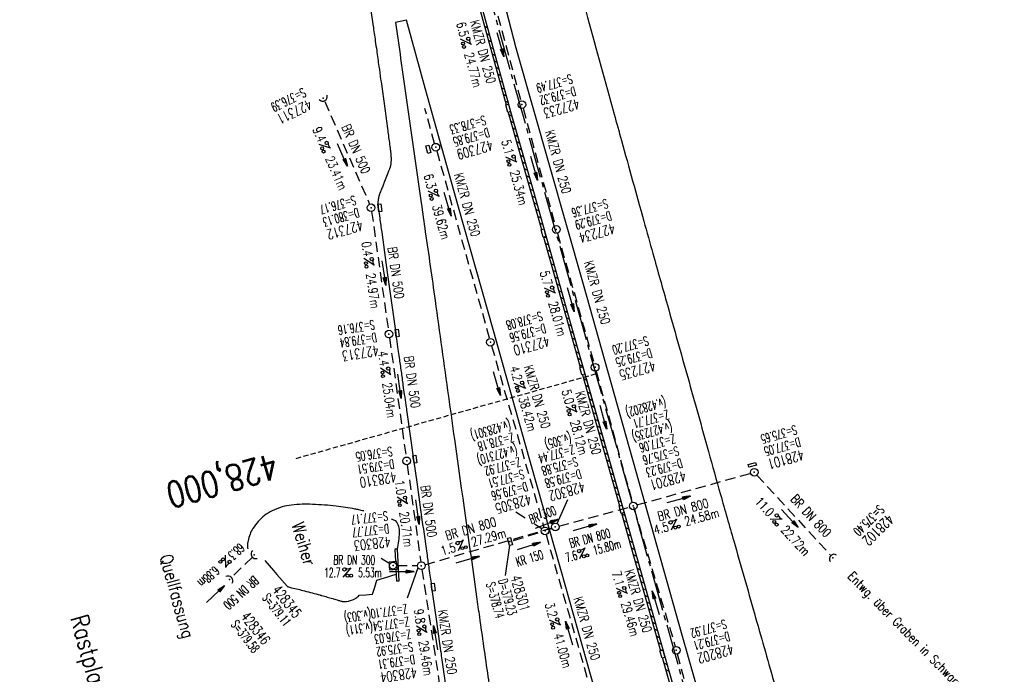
# Model space of a CAD drawing. Extents: x 450316 to 454644, y 428795 to 436505.
# Tile 17 of 256: x 452809 to 453001, y 430116 to 430244. Entities that reach past the tile are written whole.
import ezdxf
from ezdxf.enums import TextEntityAlignment as Align

# ---------------------------------------------------------------- set-up
doc = ezdxf.new("R2010")
doc.units = 0
doc.header["$LTSCALE"] = 2
doc.header["$MEASUREMENT"] = 0
for name, pattern in [('ACHSE', [5.5, 4, -0.5, 0.5, -0.5]), ('AUSGEZOGEN', [0]), ('GESTRICH-X2', [1.5, 1, -0.5]), ('GESTRICHELT', [0.75, 0.5, -0.25])]:
    doc.linetypes.add(name, pattern=pattern)
doc.layers.get('0').update_dxf_attribs({"linetype": 'CONTINUOUS'})
for name, color, linetype in [('ACHSETOP', 1, 'ACHSE'), ('BAUWOTOP', 1, 'AUSGEZOGEN'), ('FBR', 8, 'CONTINUOUS'), ('HEKTOM', 1, 'GESTRICHELT'), ('KANAL', 7, 'GESTRICH-X2'), ('PFEIL', 7, 'CONTINUOUS'), ('RINNE', 8, 'CONTINUOUS'), ('RRB', 4, 'AUSGEZOGEN'), ('SCHACHTNR', 6, 'CONTINUOUS'), ('SCHRIFT', 7, 'AUSGEZOGEN'), ('SCHSYMBOL', 7, 'CONTINUOUS'), ('TEXTO', 4, 'CONTINUOUS'), ('TEXTU', 4, 'CONTINUOUS')]:
    doc.layers.add(name, color=color, linetype=linetype)
doc.styles.add('ROMANS', font='romans.shx', dxfattribs={"width": 0.8})

# ---------------------------------------------------------------- blocks, each defined once
blk = doc.blocks.new('GST')
at = {"color": 0}
blk.add_circle((0, 0), 0.75, dxfattribs=at)
blk.add_point((0, 0), dxfattribs=at)
blk = doc.blocks.new('17')
blk.add_lwpolyline([(-0.76, -1.22), (0.75, -1.22), (0.75, -1.8), (-0.76, -1.8)], close=True)
blk.add_blockref('GST', (0, 0))
blk = doc.blocks.new('PROM')
blk.add_line((1.57, 1.82), (0.02, 0.02))
for centre, radius in [((0.32, 1.51), 0.317), ((0.94, 0.29), 0.283), ((1.64, 0.29), 0.283)]:
    blk.add_circle(centre, radius)
blk.add_arc((0.99, 2.68), 1.03, 239.1414, 303.3549)
blk = doc.blocks.new('PFEIL2')
at = {"color": 0}
for p, q in [((0.88, 0), (-2.4, -0.01)), ((0.88, -0.27), (0.88, 0.28)), ((0.88, 0.28), (2.43, 0.01)), ((0.91, 0.27), (0.88, 0.26)), ((0.97, 0.26), (0.88, 0.25)), ((1.02, 0.25), (0.88, 0.23)), ((1.07, 0.24), (0.88, 0.21)), ((1.13, 0.23), (0.88, 0.19)), ((1.18, 0.22), (0.88, 0.17)), ((1.24, 0.21), (0.88, 0.15)), ((1.29, 0.21), (0.88, 0.14)), ((1.34, 0.2), (0.88, 0.12)), ((1.4, 0.19), (0.88, 0.1)), ((1.45, 0.18), (0.88, 0.08)), ((1.51, 0.17), (0.88, 0.06)), ((1.56, 0.16), (0.88, 0.04)), ((1.61, 0.15), (0.88, 0.02)), ((1.67, 0.14), (0.88, 0.01)), ((1.72, 0.13), (0.88, -0.01)), ((1.78, 0.12), (0.88, -0.03)), ((1.83, 0.11), (0.88, -0.05)), ((1.88, 0.1), (0.88, -0.07)), ((1.94, 0.09), (0.88, -0.09)), ((2.05, 0.08), (0.88, -0.12)), ((1.99, 0.08), (0.88, -0.11)), ((2.1, 0.07), (0.88, -0.14)), ((2.15, 0.06), (0.88, -0.16)), ((2.21, 0.05), (0.88, -0.18)), ((2.26, 0.04), (0.88, -0.2)), ((2.32, 0.03), (0.88, -0.22)), ((2.37, 0.02), (0.88, -0.23)), ((2.42, 0.01), (0.88, -0.25)), ((2.43, 0.01), (0.88, -0.27))]:
    blk.add_line(p, q, dxfattribs=at)
blk = doc.blocks.new('10')
blk.add_blockref('GST', (0, 0))
blk = doc.blocks.new('42')
at = {"color": 0}
blk.add_arc((-0.02, -0.31), 0.91, 12.5363, 167.4637, dxfattribs=at)
blk.add_point((0, 0), dxfattribs=at)
blk = doc.blocks.new('30')
at = {"color": 0}
for p, q in [((-0.75, -0.29), (-0.75, 0.29)), ((-0.75, 0.29), (0.75, 0.29)), ((0.75, 0.29), (0.75, -0.29)), ((0.75, -0.29), (-0.75, -0.29))]:
    blk.add_line(p, q, dxfattribs=at)
blk.add_point((0, 0), dxfattribs=at)
blk = doc.blocks.new('20')
blk.add_lwpolyline([(-0.75, -0.75), (0.75, -0.75), (0.75, 0.75), (-0.75, 0.75)], close=True)
blk.add_circle((0, 0), 0.676)
blk.add_point((0, 0))
blk = doc.blocks.new('40')
at = {"color": 0}
blk.add_arc((0.02, 0.31), 0.91, 192.5363, 347.4637, dxfattribs=at)
blk.add_point((0, 0), dxfattribs=at)
blk = doc.blocks.new('30S')
at = {"color": 0}
for p, q in [((-0.75, -0.58), (-0.75, 0)), ((-0.75, 0), (0.75, 0)), ((0.75, 0), (0.75, -0.58)), ((0.75, -0.58), (-0.75, -0.58))]:
    blk.add_line(p, q, dxfattribs=at)
blk.add_point((0, 0), dxfattribs=at)

msp = doc.modelspace()

# ---------------------------------------------------------------- linework, layer by layer
for points in [[(452904.32, 430227.87), (452904.73, 430226.42), (452904.17, 430226.26), (452903.76, 430227.71)], [(452911.24, 430203.46), (452911.65, 430202.01), (452911.09, 430201.85), (452910.68, 430203.3)], [(452918.83, 430176.5), (452919.24, 430175.05), (452918.68, 430174.89), (452918.27, 430176.34)], [(452926.51, 430149.42), (452926.92, 430147.97), (452926.36, 430147.81), (452925.95, 430149.26)], [(452934.51, 430121.08), (452934.92, 430119.63), (452934.36, 430119.48), (452933.95, 430120.92)]]:
    msp.add_lwpolyline(points, close=True)
at = {"layer": 'ACHSETOP', "flags": 128}
msp.add_lwpolyline([(452882.25, 430569.49), (452879.03, 430544.7), (452876.58, 430519.82), (452874.91, 430494.88), (452874.02, 430469.89), (452873.92, 430444.9), (452874.59, 430419.91), (452876.05, 430394.95), (452878.29, 430370.05), (452881.31, 430345.23), (452885.25, 430320.53), (452889.66, 430295.95), (452894.99, 430271.52), (452901.08, 430247.28), (452903.96, 430236.83), (452907.81, 430223.2), (452914.61, 430199.14), (452921.4, 430175.08), (452928.2, 430151.02), (452934.99, 430126.97), (452941.79, 430102.91), (452948.59, 430078.85), (452955.39, 430054.79), (452962.18, 430030.73), (452968.98, 430006.67), (452975.78, 429982.61), (452981.97, 429960.67), (452982.57, 429958.56), (452989.81, 429934.63), (452997.79, 429910.94), (453006.51, 429887.51), (453015.96, 429864.36), (453026.12, 429841.52), (453036.99, 429819.01), (453048.56, 429796.85), (453060.82, 429775.06), (453073.75, 429753.67), (453087.35, 429732.69), (453101.59, 429712.15), (453116.47, 429692.06), (453131.97, 429672.44), (453148.07, 429653.32), (453164.77, 429634.71), (453182.03, 429616.64), (453199.86, 429599.1), (453218.22, 429582.14), (453237.1, 429565.76), (453256.49, 429549.97), (453276.36, 429534.8), (453296.69, 429520.26), (453317.47, 429506.36), (453338.67, 429493.12), (453360.28, 429480.54), (453382.27, 429468.65), (453404.61, 429457.45), (453427.3, 429446.95), (453450.31, 429437.17), (453455.65, 429435.02), (453473.53, 429427.89), (453496.75, 429418.64), (453519.97, 429409.38), (453543.2, 429400.12), (453566.42, 429390.87), (453589.64, 429381.61), (453612.87, 429372.36), (453636.09, 429363.1), (453659.31, 429353.84), (453682.54, 429344.59), (453705.76, 429335.33), (453728.98, 429326.08), (453752.21, 429316.82), (453775.43, 429307.57), (453798.65, 429298.31), (453821.88, 429289.05), (453845.1, 429279.8), (453868.32, 429270.54), (453891.55, 429261.28), (453896.83, 429259.18), (453961.22, 429233.52, -0.000003), (453966.34, 429231.47, -0.000001), (453992.07, 429221.22, -0.003794), (454011.42, 429213.34, -0.001728), (454053.72, 429195.55, -0.007748), (454090.31, 429179.35, -0.005168), (454144.52, 429153.66, -0.006197), (454189.08, 429131.27, -0.006166), (454233.31, 429107.68, -0.005197), (454276.72, 429083.23, -0.005161), (454319.92, 429057.71, -0.004418), (454344.17, 429042.75, -0.003181), (454377.54, 429021.46, -0.001663), (454389.57, 429013.62)], format="xyb", dxfattribs=at)
at = {"layer": 'BAUWOTOP', "flags": 128}
for points in [[(452882.56, 430140.79), (452882.09, 430140.79)], [(452882.56, 430140.79), (452882.86, 430134.55)], [(452882.86, 430134.55), (452882.39, 430134.53)]]:
    msp.add_lwpolyline(points, dxfattribs=at)
at = {"layer": 'BAUWOTOP'}
for points in [[(452882.09, 430140.77), (452882.2, 430138.45)], [(452882.28, 430136.76), (452882.39, 430134.53)]]:
    msp.add_lwpolyline(points, dxfattribs=at)
at = {"layer": 'FBR', "flags": 128}
for points in [[(453276.71, 431178.63, -0.000118), (453287.06, 431188.26, -0.000276), (453291.49, 431192.36, -0.000001), (453311.41, 431210.82, -0.000243), (453311.47, 431210.88, -0.000468), (453320.71, 431219.4, 0.000406), (453331.34, 431229.21, 0.000197), (453340.22, 431237.43, -0.00015), (453349.11, 431245.64, -0.000461), (453368.01, 431263.09, 0.000541), (453384.11, 431277.95, 0.000242), (453392.43, 431285.66, -0.000279)], [(452916.36, 430257.53, 0.001762), (452919.8, 430244.82, 0.00013), (452924.99, 430225.93, 0.000475), (452926.42, 430220.76, 0.000203), (452930.79, 430204.99, 0.000504), (452932.57, 430198.63, 0.000646), (452935.41, 430188.54, -0.000463), (452939.38, 430174.46, -0.000736), (452943.43, 430159.95, 0.001262), (452945.8, 430151.49, 0.000823), (452948.39, 430142.42, -0.000526), (452952.44, 430128.22, -0.000194), (452956.23, 430114.9, 0.00026), (452959.05, 430104.95, 0.00087)], [(452882.23, 430243.82, 0.00018), (452883.21, 430236.78, 0.00072), (452883.46, 430235.02), (452887.23, 430208.54, 0.000052), (452888.04, 430202.89, 0.000022), (452889.96, 430189.46)], [(452889.96, 430189.46, 0.000107), (452892.57, 430170.65, 0.000244), (452893.73, 430162.35, 0.000002), (452898.06, 430131.52, 0.000014), (452898.62, 430127.55, 0.001417), (452900.29, 430115.9, 0.001593), (452901.84, 430105.54, 0.038092), (452903.71, 430097.48, 0.034236), (452907.05, 430088.91, 0.009485), (452910.09, 430082.78, 0.018282), (452911.84, 430079.68, 0.000154), (452912.3, 430078.94, 0.000018), (452916.33, 430072.4, 0.000427), (452919.56, 430067.17, 0.000285), (452924.41, 430059.35)]]:
    msp.add_lwpolyline(points, format="xyb", dxfattribs=at)
at = {"layer": 'FBR'}
for points in [[(452877.82, 430243.23, -0.000486), (452878.25, 430240.21, -0.000797), (452878.52, 430238.37, -0.000001), (452878.95, 430235.25, -0.00042), (452878.96, 430235.25, -0.000039), (452879.3, 430232.73, -0.000052), (452879.57, 430230.85), (452879.57, 430230.8, -0.000328), (452880.09, 430227.03, -0.000313), (452880.63, 430223.08, -0.000472), (452881, 430220.34, -0.000891), (452881.19, 430218.89, -0.000021), (452881.21, 430218.81, -0.00003), (452881.21, 430218.76, -0.000546), (452881.22, 430218.68, -0.000196), (452881.25, 430218.45, -0.006796), (452881.27, 430218.28, -0.003499), (452881.3, 430217.94, -0.008737), (452881.32, 430217.64, -0.007515), (452881.34, 430217.29, -0.00636), (452881.34, 430217.07, -0.007326), (452881.33, 430216.87, -0.008458), (452881.32, 430216.65, -0.00689), (452881.3, 430216.38, -0.006984), (452881.27, 430216.13, -0.010904), (452881.25, 430215.96, -0.00745), (452881.22, 430215.84, -0.008834), (452881.2, 430215.73, -0.008259), (452881.16, 430215.58, -0.012387), (452881.14, 430215.49, -0.003892), (452881.11, 430215.41, -0.010644), (452881.1, 430215.38, -0.000516), (452881.05, 430215.26, -0.000255), (452880.96, 430215.04, -0.000004), (452880.72, 430214.43, -0.000094), (452880.71, 430214.4), (452880.31, 430213.39), (452879.91, 430212.39, 0.000185), (452879.91, 430212.38, 0.000002), (452879.9, 430212.36, 0.000024), (452879.63, 430211.66, 0.000039), (452879.46, 430211.23), (452879.4, 430211.07, 0.000065), (452879.33, 430210.9, 0.000028), (452879.17, 430210.49, 0.012619), (452879.07, 430210.23, 0.008755), (452878.95, 430209.84, 0.017927), (452878.88, 430209.58, 0.014415), (452878.82, 430209.24, 0.014409), (452878.78, 430208.94, 0.02011), (452878.76, 430208.71, 0.010879), (452878.76, 430208.43, 0.015535), (452878.77, 430208.23, 0.00156), (452878.8, 430207.96, 0.003764), (452878.81, 430207.85, 0.000205), (452878.82, 430207.76, 0.001691), (452878.82, 430207.75, 0.001557), (452878.83, 430207.65, 0.002211), (452878.84, 430207.58, 0.000122), (452878.84, 430207.57, 0.00079), (452878.84, 430207.56, 0.001606), (452878.84, 430207.53, 0.000216), (452878.87, 430207.31, 0.000021), (452879.12, 430205.59, 0.000013), (452879.5, 430202.81), (452880.05, 430198.88), (452880.6, 430194.95), (452881.42, 430189.01), (452882.25, 430183.06, 0.000071), (452882.4, 430181.98, 0.000037), (452882.69, 430179.9, 0.000085), (452882.92, 430178.27, 0.000052), (452883.3, 430175.57, 0.000067), (452883.67, 430172.9, 0.000098), (452883.93, 430171.08, 0.000055), (452884.23, 430168.97, 0.000087), (452884.42, 430167.62), (452885.07, 430162.99), (452885.73, 430158.36), (452886.42, 430153.45), (452887.11, 430148.53, 0.000108), (452887.11, 430148.53, 0.000048), (452887.11, 430148.51, 0.000065), (452887.12, 430148.46, 0.000003), (452887.25, 430147.52, 0.000001), (452888.32, 430140.01, 0.000003), (452888.7, 430137.35, 0.000001), (452889.15, 430134.15, 0.000004), (452889.27, 430133.34), (452890.15, 430127.12), (452891.03, 430120.9, -0.000464), (452891.03, 430120.9, -0.000024), (452891.05, 430120.77, -0.000453), (452891.28, 430119.14, -0.000206), (452891.77, 430115.56, -0.000035), (452892.03, 430113.63, 0.00001), (452892.3, 430111.7, 0.000051)], [(452857.56, 430398.41, 0.004486), (452858.35, 430387.36, 0.004676), (452858.47, 430386.08, 0.000242), (452860.95, 430361.34, 0.006516), (452861.95, 430352.61, 0.003359), (452864.21, 430335.71), (452868.06, 430309.76), (452871.57, 430285.7), (452876.21, 430254.31), (452877.84, 430243.05)], [(452910.47, 430065.76, 0.000006), (452918.35, 430053.02, 0.000004), (452925.05, 430042.19, 0.000659)]]:
    msp.add_lwpolyline(points, format="xyb", dxfattribs=at)
at = {"layer": 'FBR', "flags": 128}
for points in [[(452872.82, 430414.21), (452874.6, 430387.6), (452877.07, 430362.76), (452880.27, 430338.21), (452884.36, 430312.9), (452889.6, 430286.18), (452895.09, 430262.4), (452899.24, 430246.34), (452904.72, 430226.42), (452909.18, 430210.81), (452916.21, 430185.86), (452929.41, 430139.19), (452934.94, 430119.56), (452947.96, 430073.56), (452962.16, 430023.18), (452969.19, 429998.31)], [(452877.48, 430409.34), (452879.29, 430384.23), (452881.72, 430360.59), (452885.04, 430335.89), (452889.06, 430311.62), (452893.68, 430288.2), (452899.13, 430264.37), (452905.77, 430238.87), (452918.91, 430192.65), (452938.24, 430124.04), (452945.31, 430099.11), (452958.85, 430051.24), (452973.17, 430000.39)]]:
    msp.add_lwpolyline(points, dxfattribs=at)
at = {"layer": 'FBR'}
msp.add_lwpolyline([(452945.36, 430023.24), (452946.55, 430023.58), (452935.09, 430064.2), (452927.28, 430092.05), (452925.79, 430097.34), (452922.36, 430109.24), (452920.47, 430115.87), (452914.58, 430136.81), (452907.51, 430161.69), (452901.44, 430183.31), (452894.52, 430207.75), (452888.01, 430231), (452884.34, 430244.31), (452882.23, 430243.82)], dxfattribs=at)
at = {"layer": 'HEKTOM'}
msp.add_line((452921.41, 430175.09), (452862.42, 430158.43), dxfattribs=at)
at = {"layer": 'KANAL'}
for p, q in [((452900.69, 430250.97), (452906.75, 430228.5)), ((452868.38, 430228.37), (452877.13, 430208.31)), ((452889.86, 430220.16), (452887.94, 430227)), ((452907.16, 430227.06), (452913.47, 430204.06)), ((452890.28, 430218.72), (452900.59, 430182.03)), ((452877.53, 430206.88), (452880.81, 430183.62)), ((452913.88, 430202.62), (452921.06, 430177.12)), ((452881.03, 430182.16), (452884.28, 430158.84)), ((452901, 430180.59), (452911.25, 430145.12)), ((452921.47, 430175.66), (452928.53, 430150)), ((452884.5, 430157.34), (452887.16, 430138.31)), ((452929.44, 430149.47), (452951.69, 430155.66)), ((452952.91, 430155.31), (452967.28, 430139.69)), ((452914.19, 430145.34), (452928, 430149.06)), ((452928.94, 430148.56), (452936.94, 430121.75)), ((452887.97, 430137.78), (452912.75, 430144.94)), ((452905.31, 430142.53), (452910.75, 430144.19)), ((452912.16, 430144.66), (452912.78, 430144.91)), ((452911.66, 430143.66), (452922.56, 430105.72)), ((452854.19, 430139.23), (452850.12, 430135.3)), ((452882.47, 430137.59), (452886.5, 430137.59)), ((452887.38, 430136.84), (452891.59, 430109.19)), ((452937.34, 430120.31), (452944.44, 430093.88))]:
    msp.add_line(p, q, dxfattribs=at)
at = {"layer": 'RINNE'}
for p, q in [((452899.6, 430243.15), (452900.21, 430242.83)), ((452900, 430241.69), (452900.61, 430241.37)), ((452900.37, 430240.37), (452900.97, 430240.05)), ((452900.73, 430239.05), (452901.33, 430238.74)), ((452901.09, 430237.73), (452901.7, 430237.42)), ((452901.45, 430236.42), (452902.06, 430236.1)), ((452901.81, 430235.1), (452902.42, 430234.78)), ((452902.18, 430233.78), (452902.78, 430233.46)), ((452902.54, 430232.46), (452903.14, 430232.15)), ((452902.9, 430231.14), (452903.51, 430230.83)), ((452903.26, 430229.83), (452903.87, 430229.51)), ((452903.62, 430228.51), (452904.23, 430228.19)), ((452904.35, 430225.87), (452904.97, 430225.55)), ((452904.73, 430224.54), (452905.34, 430224.22)), ((452905.11, 430223.22), (452905.72, 430222.9)), ((452905.49, 430221.89), (452906.1, 430221.57)), ((452905.87, 430220.56), (452906.48, 430220.24)), ((452906.25, 430219.23), (452906.86, 430218.91)), ((452906.63, 430217.91), (452907.24, 430217.59)), ((452907.01, 430216.58), (452907.62, 430216.26)), ((452907.39, 430215.25), (452908, 430214.93)), ((452907.77, 430213.93), (452908.38, 430213.61)), ((452908.15, 430212.6), (452908.76, 430212.28)), ((452908.53, 430211.27), (452909.14, 430210.95)), ((452908.9, 430209.95), (452909.51, 430209.63)), ((452909.28, 430208.62), (452909.89, 430208.31)), ((452909.65, 430207.3), (452910.26, 430206.98)), ((452910.02, 430205.98), (452910.63, 430205.66)), ((452910.4, 430204.65), (452911, 430204.33)), ((452910.77, 430203.33), (452910.78, 430203.32)), ((452911.32, 430201.91), (452911.75, 430201.69)), ((452911.51, 430200.68), (452912.12, 430200.36)), ((452911.89, 430199.36), (452912.5, 430199.04)), ((452912.26, 430198.04), (452912.87, 430197.72)), ((452912.63, 430196.71), (452913.24, 430196.39)), ((452913, 430195.39), (452913.61, 430195.07)), ((452913.38, 430194.07), (452913.99, 430193.75)), ((452913.75, 430192.74), (452914.36, 430192.42)), ((452914.12, 430191.42), (452914.73, 430191.1)), ((452914.5, 430190.1), (452915.1, 430189.78)), ((452914.87, 430188.77), (452915.48, 430188.45)), ((452915.24, 430187.45), (452915.85, 430187.13)), ((452915.61, 430186.12), (452916.22, 430185.81)), ((452915.99, 430184.8), (452916.6, 430184.48)), ((452916.36, 430183.48), (452916.97, 430183.16)), ((452916.74, 430182.15), (452917.35, 430181.83)), ((452917.11, 430180.83), (452917.72, 430180.51)), ((452917.49, 430179.5), (452918.1, 430179.18)), ((452917.86, 430178.18), (452918.47, 430177.86)), ((452918.24, 430176.85), (452918.85, 430176.53)), ((452919.22, 430175.21), (452919.22, 430175.21)), ((452918.98, 430174.2), (452919.59, 430173.89)), ((452919.36, 430172.88), (452919.97, 430172.56)), ((452919.73, 430171.56), (452920.34, 430171.24)), ((452920.11, 430170.23), (452920.72, 430169.91)), ((452920.48, 430168.91), (452921.09, 430168.59)), ((452920.86, 430167.58), (452921.47, 430167.26)), ((452921.23, 430166.26), (452921.84, 430165.94)), ((452921.61, 430164.93), (452922.22, 430164.61)), ((452921.98, 430163.61), (452922.59, 430163.29)), ((452922.36, 430162.28), (452922.97, 430161.97)), ((452922.73, 430160.96), (452923.34, 430160.64)), ((452923.11, 430159.64), (452923.72, 430159.32)), ((452923.48, 430158.31), (452924.09, 430157.99)), ((452923.85, 430156.99), (452924.46, 430156.67)), ((452924.23, 430155.66), (452924.84, 430155.34)), ((452924.6, 430154.34), (452925.21, 430154.02)), ((452924.98, 430153.01), (452925.59, 430152.69)), ((452925.35, 430151.69), (452925.96, 430151.37)), ((452925.73, 430150.36), (452926.34, 430150.05)), ((452926.71, 430148.72), (452926.71, 430148.72)), ((452926.48, 430147.72), (452927.09, 430147.4)), ((452926.85, 430146.39), (452927.46, 430146.07)), ((452927.23, 430145.07), (452927.84, 430144.75)), ((452927.6, 430143.74), (452928.21, 430143.42)), ((452927.98, 430142.42), (452928.59, 430142.1)), ((452928.35, 430141.09), (452928.96, 430140.77)), ((452928.72, 430139.77), (452929.33, 430139.45)), ((452929.1, 430138.44), (452929.71, 430138.13)), ((452929.47, 430137.12), (452930.08, 430136.8)), ((452929.85, 430135.8), (452930.45, 430135.48)), ((452930.22, 430134.47), (452930.83, 430134.15)), ((452930.59, 430133.15), (452931.2, 430132.83)), ((452930.96, 430131.83), (452931.57, 430131.51)), ((452931.34, 430130.5), (452931.95, 430130.18)), ((452931.71, 430129.18), (452932.32, 430128.86)), ((452932.08, 430127.85), (452932.69, 430127.54)), ((452932.46, 430126.53), (452933.07, 430126.21)), ((452932.83, 430125.21), (452933.44, 430124.89)), ((452933.2, 430123.88), (452933.81, 430123.56)), ((452933.58, 430122.56), (452934.19, 430122.24)), ((452933.95, 430121.24), (452934.34, 430121.03)), ((452934.88, 430119.62), (452934.93, 430119.59)), ((452934.7, 430118.59), (452935.31, 430118.27)), ((452935.07, 430117.26), (452935.68, 430116.94))]:
    msp.add_line(p, q, dxfattribs=at)
for points in [[(452878.98, 430348.1), (452880.27, 430338.21), (452884.36, 430312.9), (452889.6, 430286.18), (452895.09, 430262.4), (452899.24, 430246.34), (452904.33, 430227.84)], [(452898.76, 430246.22), (452903.84, 430227.71)], [(452904.24, 430226.26), (452908.7, 430210.67), (452910.77, 430203.32)], [(452904.72, 430226.39), (452909.18, 430210.81), (452916.21, 430185.86), (452921.91, 430165.72), (452929.41, 430139.19), (452934.94, 430119.56), (452941.28, 430097.18), (452947.96, 430073.56), (452955.09, 430048.29), (452962.16, 430023.18), (452969.19, 429998.31)], [(452911.18, 430201.87), (452915.73, 430185.72), (452918.36, 430176.4)], [(452918.77, 430174.95), (452921.42, 430165.58), (452926.03, 430149.3)], [(452926.44, 430147.85), (452928.93, 430139.06), (452934.03, 430120.94)], [(452934.44, 430119.5), (452934.46, 430119.42), (452940.8, 430097.04), (452941.9, 430093.17)]]:
    msp.add_lwpolyline(points, dxfattribs=at)
at = {"layer": 'RRB'}
for points in [[(452875.98, 430148.29, 0.000756), (452875.03, 430148.5, 0.006552), (452874.22, 430148.67, 0.020811), (452870.61, 430149.22, 0.016315), (452865.96, 430149.58, 0.018982), (452863.92, 430149.59, 0.018831), (452861.87, 430149.45, 0.046592), (452860, 430149.07, 0.04244), (452858.04, 430148.29, 0.047949), (452856.58, 430147.38, 0.047665), (452855.31, 430146.2, 0.038964), (452854.3, 430144.86, 0.05224), (452853.74, 430143.75, 0.03514), (452853.35, 430142.43, 0.055409), (452853.25, 430141.56, 0.02015), (452853.27, 430141.05, 0.002334), (452853.29, 430140.9, 0.040802)], [(452882.26, 430146.34, 0.007085), (452881.44, 430146.69, 0.024736)], [(452882.56, 430140.79, 0.038074), (452883, 430144.06, 0.184307), (452882.26, 430146.34, 0.021181)], [(452856.61, 430138.59), (452858.34, 430136.61), (452858.99, 430135.86), (452861, 430133.56, 0.077336), (452861.03, 430133.53, 0.037104), (452861.11, 430133.49, 0.047613), (452861.83, 430133.27, -0.013372), (452864.42, 430132.65, -0.000032), (452867.42, 430131.86, -0.000843), (452867.53, 430131.83, -0.000007), (452867.54, 430131.82, -0.000141), (452867.54, 430131.82, -0.002939), (452867.59, 430131.81, -0.000738), (452867.79, 430131.75, -0.002364), (452868.85, 430131.45, 0.000919), (452869.91, 430131.14, 0.000099), (452870.06, 430131.09, 0.000015), (452871.06, 430130.8, 0.000743), (452871.7, 430130.62, 0.00309), (452871.85, 430130.58, 0.03778), (452871.87, 430130.58, 0.005263), (452872.01, 430130.56, 0.042099), (452872.29, 430130.56, 0.017837), (452872.94, 430130.63, 0.038455), (452873.21, 430130.69, 0.013105), (452873.98, 430130.95, 0.075358), (452874.47, 430131.22, 0.049376), (452875.08, 430131.79)]]:
    msp.add_lwpolyline(points, format="xyb", dxfattribs=at)
msp.add_lwpolyline([(452875.08, 430131.79), (452876.39, 430131.89), (452877.71, 430131.99), (452878.14, 430133.37), (452878.57, 430134.76), (452880.05, 430135.23), (452882.32, 430135.95)], dxfattribs=at)
at = {"layer": 'SCHACHTNR'}
for p, q in [((452913.81, 430145.82), (452915.93, 430150.5)), ((452907.55, 430146.88), (452905.74, 430148.06)), ((452910.82, 430144.76), (452909.4, 430145.68)), ((452904.5, 430141.51), (452903.65, 430135.67)), ((452880.78, 430138.14), (452879.43, 430139.01)), ((452886.6, 430137.13), (452884.48, 430131.26))]:
    msp.add_line(p, q, dxfattribs=at)

# ---------------------------------------------------------------- block references
at = {"rotation": 285.7753000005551}
for p in [(452906.94, 430227.79), (452913.66, 430203.35), (452921.27, 430176.39), (452928.72, 430149.27), (452937.14, 430121.03)]:
    msp.add_blockref('GST', p, dxfattribs=at)
at = {"layer": 'PFEIL'}
for p, rotation in [((452902.76, 430239.48), 285.0681), ((452871.83, 430217.94), 293.5360000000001), ((452909.34, 430215.3), 285.3802), ((452892.41, 430208.3), 285.6637), ((452879.96, 430194.83), 278.0632), ((452916.51, 430189.6), 285.7569), ((452882.98, 430172.67), 277.9537), ((452902.04, 430173.18), 286.1312), ((452922.87, 430166.61), 285.3616000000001), ((452886.52, 430148.07), 277.9337), ((452937.62, 430150.52), 15.54199999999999), ((452959.36, 430146.82), 312.6441), ((452911.76, 430145.73), 21.0241), ((452919.25, 430145.06), 15.0786), ((452908.28, 430141.41), 16.8716), ((452896.28, 430138.72), 16.134), ((452883.41, 430136.39), 359.8134), ((452846.98, 430132.04), 42.67257207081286), ((452933.11, 430130.31), 106.599), ((452916.16, 430124.41), 106.0226), ((452890.04, 430123.51), 98.70219999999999)]:
    msp.add_blockref('PFEIL2', p, dxfattribs=dict(at, rotation=rotation))
at = {"layer": 'SCHSYMBOL'}
for name, p, rotation in [('42', (452868.08, 430229.07), 208.4971081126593), ('17', (452890.09, 430219.45), 285.7753), ('GST', (452877.42, 430207.61), 98.478093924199), ('30S', (452878.84, 430207.56), 96.79312344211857), ('GST', (452880.92, 430182.89), 97.9587258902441), ('30S', (452882.25, 430183.06), 97.92213800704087), ('10', (452900.78, 430181.3), 285.7753), ('GST', (452884.39, 430158.09), 99.84356181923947), ('30S', (452885.73, 430158.36), 98.04863264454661), ('17', (452952.4, 430155.86), 195.1863482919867), ('10', (452913.47, 430145.16), 285.7753), ('10', (452911.46, 430144.39), 285.7753), ('30', (452904.6, 430142.31), 285.7753), ('42', (452854.57, 430139.73), 120.5525421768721), ('40', (452967.8, 430139.14), 224.6031041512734), ('20', (452881.72, 430137.59), 184.6044349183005), ('GST', (452887.25, 430137.58), 97.77273593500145), ('42', (452849.71, 430134.86), 313.1511913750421), ('30S', (452889.27, 430133.34), 98.07412264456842)]:
    msp.add_blockref(name, p, dxfattribs=dict(at, rotation=rotation))
at = {"layer": 'TEXTU'}
for p, rotation in [((452894.9, 430240.57), 285.0681), ((452867.22, 430219.97), 293.5360000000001), ((452903.77, 430217.52), 285.3802), ((452888.56, 430210.83), 285.6637), ((452876.01, 430197.66), 278.0632), ((452911.31, 430191.89), 285.7569), ((452879.24, 430176.25), 277.9537), ((452905.43, 430173.26), 286.1312), ((452915.56, 430168.67), 285.3616000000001), ((452882.53, 430151), 277.9337), ((452955.46, 430146.63), 312.6441), ((452936.13, 430144.51), 15.54199999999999), ((452894.47, 430140.47), 16.134), ((452918.21, 430138.89), 15.0786), ((452848.94, 430139.66), 222.6725720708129), ((452871.89, 430135.34), 359.8134), ((452925.41, 430133.1), 286.599), ((452912.31, 430126.95), 286.0226), ((452886.31, 430125.77), 278.7022)]:
    msp.add_blockref('PROM', p, dxfattribs=dict(at, rotation=rotation))

# ---------------------------------------------------------------- texts
at = {"layer": 'HEKTOM', "style": 'ROMANS', "width": 0.8}
msp.add_text('428,000', height=5, rotation=195.7753, dxfattribs=at).set_placement((452858.35, 430159.64))
at = {"layer": 'SCHACHTNR', "style": 'ROMANS'}
for s, height, rotation, width, p in [('S=377.49', 1.8, 195.7753, 0.6, (452916.52, 430233.74)), ('S=376.39', 1.8, 206.3839, 0.6, (452864.09, 430231.11)), ('D=379.32', 1.8, 195.7753, 0.6, (452917.21, 430231.34)), ('427233', 2, 195.7753, 0.7, (452917.89, 430228.93)), ('427311', 2, 206.3839, 0.7, (452865.21, 430228.87)), ('S=378.33', 1.8, 195.7753, 0.6, (452899.59, 430225.66)), ('D=379.85', 1.8, 195.7753, 0.6, (452900.28, 430223.26)), ('427309', 2, 195.7753, 0.7, (452900.93, 430220.85)), ('S=376.17', 1.8, 195.7753, 0.6, (452874.16, 430210)), ('D=380.13', 1.8, 195.7753, 0.6, (452874.81, 430207.59)), ('S=377.36', 1.8, 195.7753, 0.6, (452923.46, 430209.37)), ('D=379.29', 1.8, 195.7753, 0.6, (452924.14, 430206.97)), ('427312', 2, 195.7753, 0.7, (452875.5, 430205.19)), ('427234', 2, 195.7753, 0.7, (452924.83, 430204.56)), ('S=378.08', 1.8, 195.7753, 0.6, (452910.65, 430187.35)), ('S=376.16', 1.8, 189.2412, 0.6, (452877.95, 430185.64)), ('D=379.56', 1.8, 195.7753, 0.6, (452911.34, 430184.94)), ('D=379.84', 1.8, 189.2412, 0.6, (452878.36, 430183.17)), ('S=377.20', 1.8, 195.7753, 0.6, (452931.4, 430182.52)), ('427313', 2, 189.2412, 0.7, (452878.74, 430180.7)), ('427310', 2, 195.7753, 0.7, (452912.02, 430182.53)), ('D=379.25', 1.8, 195.7753, 0.6, (452932.09, 430180.11)), ('427235', 2, 195.7753, 0.7, (452932.74, 430177.7)), ('(v.428202)', 1.8, 195.7753, 0.6, (452934.84, 430170.5)), ('Z=377.71', 1.8, 195.7753, 0.6, (452935.46, 430168.11)), ('(v.428301)', 1.8, 195.7753, 0.6, (452904.46, 430166.05)), ('(v.427235)', 1.8, 195.7753, 0.6, (452936.05, 430165.77)), ('Z=378.18', 1.8, 195.7753, 0.6, (452905.09, 430163.64)), ('(v.305)', 1.8, 195.7753, 0.6, (452916.32, 430163.53)), ('Z=377.06', 1.8, 195.7753, 0.6, (452936.66, 430163.38)), ('S=375.65', 1.8, 195.7753, 0.6, (452960.45, 430165.1)), ('(v.427310)', 1.8, 195.7753, 0.6, (452905.76, 430161.22)), ('D=377.05', 1.8, 195.7753, 0.6, (452961.14, 430162.69)), ('S=376.05', 1.8, 189.0616, 0.6, (452881.43, 430160.87)), ('Z=377.44', 1.8, 195.7753, 0.6, (452916.91, 430161.27)), ('S=375.76', 1.8, 195.7753, 0.6, (452937.35, 430160.97)), ('428101', 2, 195.7753, 0.7, (452961.8, 430160.28)), ('D=379.51', 1.8, 189.0616, 0.6, (452881.8, 430158.4)), ('Z=377.92', 1.8, 195.7753, 0.6, (452906.4, 430158.81)), ('S=375.88', 1.8, 195.7753, 0.6, (452917.57, 430158.86)), ('D=379.23', 1.8, 195.7753, 0.6, (452938.04, 430158.57)), ('428310', 2, 189.0616, 0.7, (452882.2, 430155.93)), ('S=377.51', 1.8, 195.7753, 0.6, (452907.09, 430156.41)), ('D=379.58', 1.8, 195.7753, 0.6, (452918.26, 430156.46)), ('428201', 2, 195.7753, 0.7, (452938.73, 430156.16)), ('D=379.56', 1.8, 195.7753, 0.6, (452907.78, 430154)), ('428302', 2, 195.7753, 0.7, (452918.94, 430154.05)), ('428305', 2, 195.7753, 0.7, (452908.43, 430151.59)), ('S=377.17', 1.8, 186.2694, 0.6, (452880.6, 430148.23)), ('S=375.40', 1.8, 224.636, 0.6, (452976.76, 430149.6)), ('428102', 2, 224.636, 0.7, (452978.52, 430147.82)), ('D=377.77', 1.8, 186.2694, 0.6, (452880.85, 430145.75)), ('428303', 2, 186.2694, 0.7, (452881.13, 430143.26)), ('S=378.74', 1.8, 285.7753, 0.6, (452899.89, 430134.06)), ('D=379.23', 1.8, 285.7753, 0.6, (452902.29, 430134.71)), ('428301', 2, 285.7753, 0.7, (452904.7, 430135.4)), ('428345', 2, 308.1971, 0.7, (452857.97, 430132.79)), ('S=379.11', 1.8, 308.1971, 0.6, (452856.01, 430131.24)), ('Z=377.10(v.303)', 1.8, 188.4086, 0.6, (452884.39, 430130.06)), ('S=379.58', 1.8, 308.1971, 0.6, (452849.87, 430126.03)), ('428346', 2, 308.1971, 0.7, (452851.83, 430127.58)), ('Z=377.54(v.311)', 1.8, 188.4086, 0.6, (452884.76, 430127.58)), ('S=377.92', 1.8, 195.7753, 0.6, (452946.67, 430127.1)), ('Z=376.03', 1.8, 188.4086, 0.6, (452885.11, 430125.11)), ('D=379.21', 1.8, 195.7753, 0.6, (452947.33, 430124.69)), ('S=375.92', 1.8, 188.4086, 0.6, (452885.48, 430122.64)), ('428202', 2, 195.7753, 0.7, (452948.02, 430122.28)), ('D=379.31', 1.8, 188.4086, 0.6, (452885.85, 430120.17)), ('428304', 2, 188.4086, 0.7, (452886.23, 430117.69))]:
    msp.add_text(s, height=height, rotation=rotation, dxfattribs=dict(at, width=width)).set_placement(p)
at = {"layer": 'SCHRIFT', "style": 'ROMANS', "width": 0.8}
for s, height, rotation, p in [('Weiher', 2.5, 286.7032, (452861.83, 430145.6)), ('Quellfassung', 2.5, 285.6, (452836.03, 430139.37)), ('Entwg. über Graben in Schwarzach', 1.8, 314.4918, (452970.54, 430135.35)), ('Rastplatz Hirschbrunnen', 3.5, 285.5746, (452818.54, 430127.41))]:
    msp.add_text(s, height=height, rotation=rotation, dxfattribs=at).set_placement(p)
at = {"layer": 'TEXTO', "style": 'ROMANS'}
for s, rotation, width, p in [('KMZR DN 250', 285.0681, 0.75, (452898.45, 430237.89)), ('BR DN 500', 293.536, 0.75, (452873.66, 430218.75)), ('KMZR DN 250', 285.3802, 0.75, (452913.16, 430216.35)), ('KMZR DN 250', 285.6637, 0.75, (452895.37, 430207.96)), ('BR DN 500', 278.0632, 0.75, (452881.39, 430194.76)), ('KMZR DN 250', 285.7569, 0.75, (452920.79, 430190.78)), ('BR DN 500', 277.9537, 0.75, (452884.58, 430173.4)), ('KMZR DN 250', 286.1312, 0.75, (452909.06, 430170.38)), ('KMZR DN 250', 285.3616, 0.75, (452919.06, 430165.29)), ('BR DN 500', 277.9337, 0.75, (452887.81, 430148.11)), ('BR DN 800', 15.542, 0.75, (452938.7, 430147.66)), ('BR DN 800', 312.6441, 0.75, (452962.84, 430146.74)), ('BR 300', 21.0241, 0.6, (452911.29, 430146.68)), ('BR DN 800', 16.134, 0.75, (452897.19, 430143.95)), ('BR DN 800', 15.0786, 0.6, (452920.46, 430142.1)), ('KR 150', 16.8716, 0.6, (452908.69, 430138.18)), ('BR DN 300', 359.8134, 0.6, (452874.14, 430137.79)), ('KMZR DN 250', 286.599, 0.75, (452928.86, 430130.43)), ('BR DN 500', 222.6726, 0.6, (452851.39, 430132.93)), ('KMZR DN 250', 286.0226, 0.75, (452918.79, 430125.06)), ('KMZR DN 250', 278.7022, 0.75, (452891.46, 430122.5))]:
    msp.add_text(s, height=1.8, rotation=rotation, dxfattribs=dict(at, width=width)).set_placement(p, align=Align.CENTER)
at = {"layer": 'TEXTU', "style": 'ROMANS'}
for s, rotation, width, p in [('6.5', 285.0681, 0.75, (452894.08, 430243.68)), ('24.77m', 285.0681, 0.75, (452895.67, 430237.68)), ('9.4', 293.536, 0.75, (452865.92, 430222.93)), ('5.1', 285.3802, 0.75, (452902.91, 430220.64)), ('23.41m', 293.536, 0.75, (452868.42, 430217.22)), ('6.3', 285.6637, 0.75, (452887.7, 430213.94)), ('25.34m', 285.3802, 0.75, (452904.57, 430214.64)), ('39.62m', 285.6637, 0.75, (452889.36, 430207.94)), ('0.4', 278.0632, 0.75, (452875.56, 430200.84)), ('24.97m', 278.0632, 0.75, (452876.43, 430194.68)), ('5.7', 285.7569, 0.75, (452910.43, 430194.99)), ('28.01m', 285.7569, 0.75, (452912.11, 430188.99)), ('4.4', 277.9537, 0.75, (452878.8, 430179.43)), ('4.2', 286.1312, 0.75, (452904.54, 430176.34)), ('25.04m', 277.9537, 0.75, (452879.64, 430173.27)), ('5.0', 285.3616, 0.75, (452914.69, 430171.77)), ('38.42m', 286.1312, 0.75, (452906.25, 430170.37)), ('28.12m', 285.3616, 0.75, (452916.35, 430165.77)), ('1.0', 277.9337, 0.75, (452882.08, 430154.18)), ('11.0', 312.6441, 0.75, (452952.38, 430150)), ('20.71m', 277.9337, 0.75, (452882.96, 430148.02)), ('24.58m', 15.542, 0.75, (452939.03, 430145.32)), ('4.5', 15.542, 0.75, (452933.03, 430143.66)), ('27.29m', 16.134, 0.75, (452897.34, 430141.3)), ('22.72m', 312.6441, 0.75, (452957.5, 430144.44)), ('15.80m', 15.0786, 0.6, (452921.12, 430139.66)), ('68.3', 222.6726, 0.6, (452851.64, 430142.12)), ('1.5', 16.134, 0.75, (452891.37, 430139.58)), ('7.6', 15.0786, 0.6, (452915.71, 430138.22)), ('6.88m', 222.6726, 0.6, (452846.73, 430137.62)), ('12.7', 359.8134, 0.6, (452868.23, 430135.34)), ('5.53m', 359.8134, 0.6, (452874.89, 430135.34)), ('7.1', 286.599, 0.75, (452924.5, 430136.21)), ('29.46m', 286.599, 0.75, (452926.28, 430130.24)), ('9.8', 278.7022, 0.75, (452885.81, 430128.96)), ('3.2', 286.0226, 0.75, (452911.41, 430130.06)), ('29.46m', 278.7022, 0.75, (452886.75, 430122.81)), ('41.00m', 286.0226, 0.75, (452913.12, 430124.06))]:
    msp.add_text(s, height=1.8, rotation=rotation, dxfattribs=dict(at, width=width)).set_placement(p)

doc.saveas('drawing.dxf')
